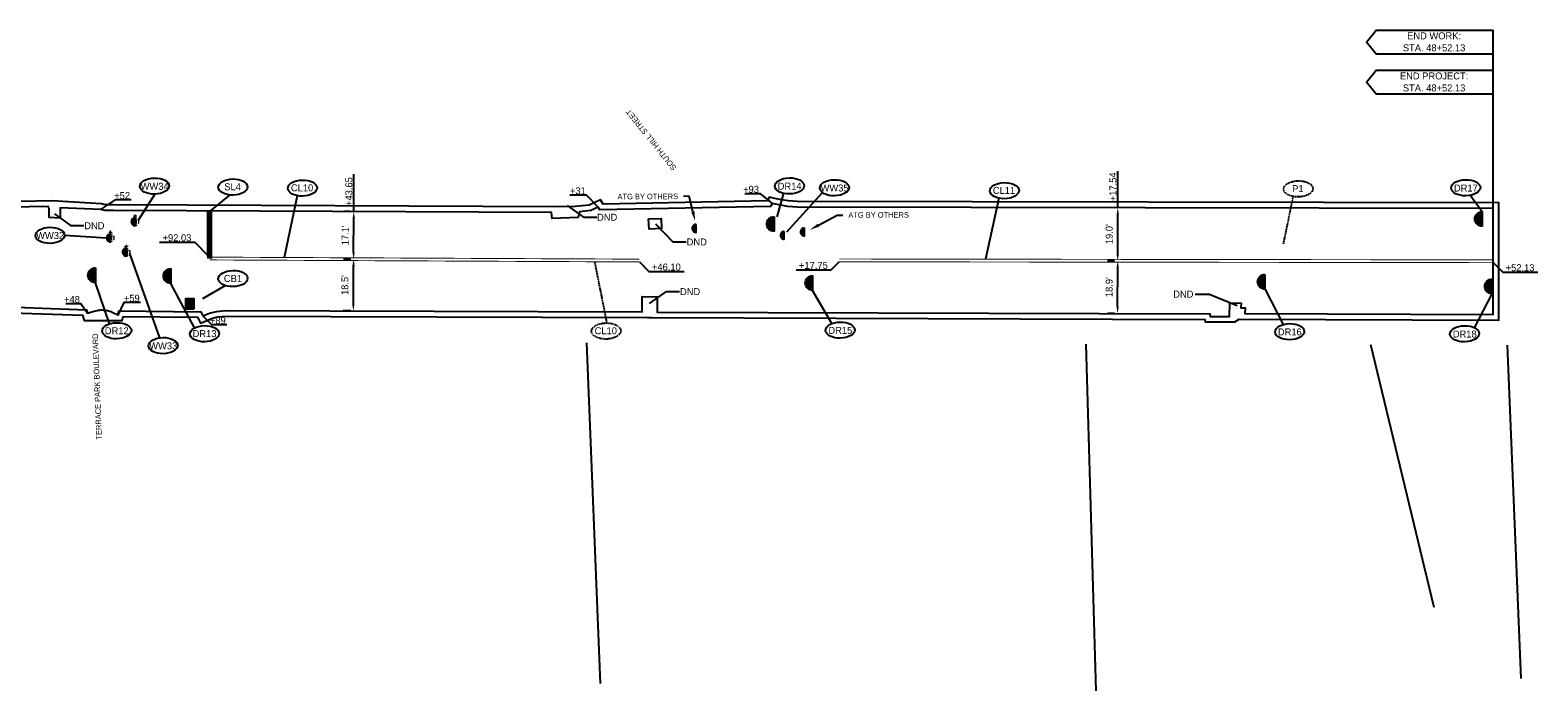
# Model space of a CAD drawing. Header units: feet. Extents: x -492 to 1431835, y -45 to 673052.
# Tile 6 of 7: x 1430975 to 1431515, y 672597 to 672834. Entities that reach past the tile are written whole.
import ezdxf
from ezdxf import colors
from ezdxf.entities.mleader import LeaderData, LeaderLine
from ezdxf.math import Vec2, Vec3

# ---------------------------------------------------------------- set-up
doc = ezdxf.new("R2010")
doc.units = ezdxf.units.FT
doc.header["$MEASUREMENT"] = 0
for name, pattern in [('constlimit', [0]), ('dsolidcl', [0]), ('dsolidcl_WD4', [0]), ('F', [0.15, 0.1, -0.05])]:
    doc.linetypes.add(name, pattern=pattern)
for name, color, linetype, true_color in [('DR_P_Storm_Sewer', 1, 'Continuous', 0xff0000), ('UT_P_Sanitary', 3, 'san', 0x00ff00), ('UT_P_Water', 5, 'water', 0x0000ff)]:
    doc.layers.add(name, color=color, linetype=linetype, true_color=true_color)
for name, color, linetype in [('DV_X_Property_Line', 80, 'Continuous'), ('GE_X_CL_Tick', 131, 'Continuous'), ('MD_P_CONST_LIMITS', 10, 'constlimit'), ('PM_P_CL_Double_Solid', 2, 'dsolidcl'), ('PM_P_Stop_Line', 7, 'Continuous'), ('PM_P_Text', 7, 'Continuous'), ('PV_P_EOP', 6, 'Continuous'), ('SH_Data', 7, 'Continuous'), ('UT_P_Gas', 2, 'gas'), ('UT_X_Water_Cells', 141, 'Continuous')]:
    doc.layers.add(name, color=color, linetype=linetype)
doc.styles.add('Slanted', font='font31.shx', dxfattribs={"height": 0.1})
doc.styles.add('Slanted-Normal', font='font31.shx', dxfattribs={"height": 0.1})
doc.styles.get("Standard").update_dxf_attribs({"font": 'font31.shx'})
doc.linetypes.add('gas', pattern='A,1.95,-0.05,["G",Slanted,S=1,R=0,X=0,Y=-0.06],-0.15,1.95', length=4.1)
doc.linetypes.add('san', pattern='A,1.95,-0.05,["SAN",Slanted,S=1,R=0,X=0,Y=-0.06],-0.4,1.95', length=4.35)
doc.linetypes.add('water', pattern='A,1.95,-0.05,["W",Slanted,S=1,R=0,X=0,Y=-0.06],-0.15,1.95', length=4.1)
doc.dimstyles.new('COEC', dxfattribs={"dimscale": 13.9, "dimtxt": 0.18, "dimasz": 0.18, "dimexe": 0.18, "dimexo": 0.0625, "dimgap": 0.09, "dimtad": 1, "dimzin": 0, "dimdsep": 46, "dimtxsty": 'Standard', "dimcen": 0.09, "dimclrd": 256, "dimclre": 256, "dimclrt": 256, "dimaunit": 1, "dimadec": 4, "dimazin": 0, "dimtfac": 1, "dimtofl": 0, "dimtmove": 0, "dimatfit": 3, "dimfxl": 1, "dimtolj": 1, "dimtzin": 0, "dimlwd": -1, "dimlwe": -1, "dimarcsym": 0})

# ---------------------------------------------------------------- blocks, each defined once
blk = doc.blocks.new('*D1091')
at = {"layer": 'Defpoints', "color": 0, "linetype": 'dsolidcl_WD4', "transparency": 16777216}
for p in [(1431090.85, 672751.68), (1431091.15, 672751.68, 1011.7), (1431091.07, 672733.15, 1011.06)]:
    blk.add_point(p, dxfattribs=at)
at = {"layer": 'PM_P_Text', "linetype": 'dsolidcl_WD4', "transparency": 16777216}
for p, q in [((1431089.9, 672751.69), (1431087.25, 672751.7)), ((1431090.77, 672735.65), (1431090.83, 672749.18)), ((1431089.82, 672733.16), (1431087.16, 672733.17))]:
    blk.add_line(p, q, dxfattribs=at)
for points in [[(1431090.42, 672749.19), (1431091.25, 672749.18), (1431090.85, 672751.68)], [(1431090.35, 672735.66), (1431091.19, 672735.65), (1431090.76, 672733.15)]]:
    blk.add_solid(points, dxfattribs=at)
at = {"layer": 'PM_P_Text', "linetype": 'dsolidcl_WD4', "transparency": 16777216, "insert": (1431087.75, 672742.43), "char_height": 2.5, "attachment_point": 5, "rotation": 89.7289}
blk.add_mtext("\\A1;18.5'", dxfattribs=at)
blk = doc.blocks.new('*D1092')
at = {"layer": 'Defpoints', "color": 0, "linetype": 'dsolidcl_WD4', "transparency": 16777216}
for p in [(1431090.92, 672768.78, 1011.15), (1431090.92, 672768.78), (1431090.85, 672751.68)]:
    blk.add_point(p, dxfattribs=at)
at = {"layer": 'PM_P_Text', "linetype": 'dsolidcl_WD4', "transparency": 16777216}
for p, q in [((1431089.67, 672768.79), (1431087.32, 672768.79)), ((1431090.86, 672754.18), (1431090.9, 672766.28)), ((1431089.6, 672751.69), (1431087.25, 672751.7))]:
    blk.add_line(p, q, dxfattribs=at)
for points in [[(1431090.49, 672766.28), (1431091.32, 672766.28), (1431090.92, 672768.78)], [(1431090.44, 672754.19), (1431091.27, 672754.18), (1431090.85, 672751.68)]]:
    blk.add_solid(points, dxfattribs=at)
at = {"layer": 'PM_P_Text', "linetype": 'dsolidcl_WD4', "transparency": 16777216, "insert": (1431087.83, 672760.24), "char_height": 2.5, "attachment_point": 5, "rotation": 89.7665}
blk.add_mtext("\\A1;17.1'", dxfattribs=at)
blk = doc.blocks.new('*D1093')
at = {"layer": 'Defpoints', "color": 0, "linetype": 'dsolidcl_WD4', "transparency": 16777216}
for p in [(1431364.78, 672751.13), (1431364.9, 672751.13, 1004.02), (1431364.88, 672732.2, 1001.79)]:
    blk.add_point(p, dxfattribs=at)
at = {"layer": 'PM_P_Text', "linetype": 'dsolidcl_WD4', "transparency": 16777216}
for p, q in [((1431363.65, 672751.13), (1431361.18, 672751.13)), ((1431364.75, 672734.7), (1431364.77, 672748.63)), ((1431363.63, 672732.2), (1431361.15, 672732.21))]:
    blk.add_line(p, q, dxfattribs=at)
for points in [[(1431364.36, 672748.63), (1431365.19, 672748.63), (1431364.78, 672751.13)], [(1431364.34, 672734.7), (1431365.17, 672734.7), (1431364.75, 672732.2)]]:
    blk.add_solid(points, dxfattribs=at)
at = {"layer": 'PM_P_Text', "linetype": 'dsolidcl_WD4', "transparency": 16777216, "insert": (1431361.71, 672741.67), "char_height": 2.5, "attachment_point": 5, "rotation": 89.9235}
blk.add_mtext("\\A1;18.9'", dxfattribs=at)
blk = doc.blocks.new('*D1094')
at = {"layer": 'Defpoints', "color": 0, "linetype": 'dsolidcl_WD4', "transparency": 16777216}
for p in [(1431364.81, 672770.16, 1003.57), (1431364.81, 672770.16), (1431364.78, 672751.13)]:
    blk.add_point(p, dxfattribs=at)
at = {"layer": 'PM_P_Text', "linetype": 'dsolidcl_WD4', "transparency": 16777216}
for p, q in [((1431363.56, 672770.16), (1431361.21, 672770.17)), ((1431364.78, 672753.63), (1431364.81, 672767.66)), ((1431363.53, 672751.13), (1431361.18, 672751.14))]:
    blk.add_line(p, q, dxfattribs=at)
for points in [[(1431364.39, 672767.66), (1431365.22, 672767.66), (1431364.81, 672770.16)], [(1431364.36, 672753.63), (1431365.2, 672753.63), (1431364.78, 672751.13)]]:
    blk.add_solid(points, dxfattribs=at)
at = {"layer": 'PM_P_Text', "linetype": 'dsolidcl_WD4', "transparency": 16777216, "insert": (1431361.74, 672760.65), "char_height": 2.5, "attachment_point": 5, "rotation": 89.8927}
blk.add_mtext("\\A1;19.0'", dxfattribs=at)

msp = doc.modelspace()

# ---------------------------------------------------------------- hatches: boundary and pattern name
at = {"layer": 'DR_P_Storm_Sewer'}
h = msp.add_hatch(color=256, dxfattribs=at)
h.dxf.hatch_style = 1
edge = h.paths.add_edge_path()
edge.add_line((1431241.612, 672766.986), (1431241.612, 672761.686))
edge.add_arc((1431241.612, 672764.336), 2.65, 180, 270, ccw=False)
edge.add_arc((1431241.612, 672764.336), 2.65, 90, 180, ccw=False)
h = msp.add_hatch(color=256, dxfattribs=at)
h.dxf.hatch_style = 1
edge = h.paths.add_edge_path()
edge.add_line((1431495.459, 672768.784), (1431495.459, 672763.484))
edge.add_arc((1431495.459, 672766.134), 2.65, 180, 270, ccw=False)
edge.add_arc((1431495.459, 672766.134), 2.65, 90, 180, ccw=False)
h = msp.add_hatch(color=256, dxfattribs=at)
h.dxf.hatch_style = 1
edge = h.paths.add_edge_path()
edge.add_line((1431417.577, 672746.237), (1431417.577, 672740.937))
edge.add_arc((1431417.577, 672743.587), 2.65, 180, 270, ccw=False)
edge.add_arc((1431417.577, 672743.587), 2.65, 90, 180, ccw=False)
h = msp.add_hatch(color=256, dxfattribs=at)
h.dxf.hatch_style = 1
h.paths.add_polyline_path([(1431033.672, 672733.92), (1431033.672, 672737.506), (1431030.632, 672737.506), (1431030.632, 672733.92)])
at = {"layer": 'UT_P_Gas'}
h = msp.add_hatch(color=256, dxfattribs=at)
h.dxf.hatch_style = 1
edge = h.paths.add_edge_path()
edge.add_arc((1431213.629, 672762.715), 1.4, 90, 180)
edge.add_arc((1431213.629, 672762.715), 1.4, 180, 270)
edge.add_line((1431213.629, 672761.315), (1431213.629, 672764.115))
h = msp.add_hatch(color=256, dxfattribs=at)
h.dxf.hatch_style = 1
edge = h.paths.add_edge_path()
edge.add_arc((1431252.447, 672761.497), 1.4, 90, 180)
edge.add_arc((1431252.447, 672761.497), 1.4, 180, 270)
edge.add_line((1431252.447, 672760.097), (1431252.447, 672762.897))
at = {"layer": 'UT_P_Sanitary'}
h = msp.add_hatch(color=256, dxfattribs=at)
h.dxf.hatch_style = 1
edge = h.paths.add_edge_path()
edge.add_line((1430998.289, 672748.59), (1430998.289, 672743.29))
edge.add_arc((1430998.289, 672745.94), 2.65, 180, 270, ccw=False)
edge.add_arc((1430998.289, 672745.94), 2.65, 90, 180, ccw=False)
h = msp.add_hatch(color=256, dxfattribs=at)
h.dxf.hatch_style = 1
edge = h.paths.add_edge_path()
edge.add_line((1431025.315, 672748.331), (1431025.315, 672743.031))
edge.add_arc((1431025.315, 672745.681), 2.65, 180, 270, ccw=False)
edge.add_arc((1431025.315, 672745.681), 2.65, 90, 180, ccw=False)
h = msp.add_hatch(color=256, dxfattribs=at)
h.dxf.hatch_style = 1
edge = h.paths.add_edge_path()
edge.add_line((1431255.421, 672745.793), (1431255.421, 672740.493))
edge.add_arc((1431255.421, 672743.143), 2.65, 180, 270, ccw=False)
edge.add_arc((1431255.421, 672743.143), 2.65, 90, 180, ccw=False)
h = msp.add_hatch(color=256, dxfattribs=at)
h.dxf.hatch_style = 1
edge = h.paths.add_edge_path()
edge.add_line((1431499.002, 672744.566), (1431499.002, 672739.266))
edge.add_arc((1431499.002, 672741.916), 2.65, 180, 270, ccw=False)
edge.add_arc((1431499.002, 672741.916), 2.65, 90, 180, ccw=False)
at = {"layer": 'UT_P_Water'}
h = msp.add_hatch(color=256, dxfattribs=at)
h.dxf.hatch_style = 1
edge = h.paths.add_edge_path()
edge.add_arc((1431012.58, 672765.102), 1.4, 90, 180)
edge.add_arc((1431012.58, 672765.102), 1.4, 180, 270)
edge.add_line((1431012.58, 672763.702), (1431012.58, 672766.502))
h = msp.add_hatch(color=256, dxfattribs=at)
h.dxf.hatch_style = 1
edge = h.paths.add_edge_path()
edge.add_arc((1431003.726, 672759.298), 1.4, 90, 180)
edge.add_arc((1431003.726, 672759.298), 1.4, 180, 270)
edge.add_line((1431003.726, 672757.898), (1431003.726, 672760.698))
h = msp.add_hatch(color=256, dxfattribs=at)
h.dxf.hatch_style = 1
edge = h.paths.add_edge_path()
edge.add_arc((1431245.255, 672760.252), 1.4, 90, 180)
edge.add_arc((1431245.255, 672760.252), 1.4, 180, 270)
edge.add_line((1431245.255, 672758.852), (1431245.255, 672761.652))
h = msp.add_hatch(color=256, dxfattribs=at)
h.dxf.hatch_style = 1
edge = h.paths.add_edge_path()
edge.add_arc((1431009.424, 672754.225), 1.4, 90, 180)
edge.add_arc((1431009.424, 672754.225), 1.4, 180, 270)
edge.add_line((1431009.424, 672752.825), (1431009.424, 672755.625))

# ---------------------------------------------------------------- linework, layer by layer
at = {"layer": 'DR_P_Storm_Sewer', "flags": 128}
for points, elevation in [([(1431241.612, 672766.986), (1431241.612, 672761.686, -0.4142136), (1431238.962, 672764.336, -0.4142136), (1431241.612, 672766.986)], 1008.13), ([(1431495.459, 672768.784), (1431495.459, 672763.484, -0.4142136), (1431492.809, 672766.134, -0.4142136), (1431495.459, 672768.784)], 998.54), ([(1431417.577, 672746.237), (1431417.577, 672740.937, -0.4142136), (1431414.927, 672743.587, -0.4142136), (1431417.577, 672746.237)], 1000.13)]:
    msp.add_lwpolyline(points, format="xyb", dxfattribs=dict(at, elevation=elevation))
at = {"layer": 'DR_P_Storm_Sewer', "elevation": 1012.246, "flags": 128}
msp.add_lwpolyline([(1431033.672, 672733.92), (1431033.672, 672737.506), (1431030.632, 672737.506), (1431030.632, 672733.92), (1431033.672, 672733.92)], dxfattribs=at)
at = {"layer": 'DV_X_Property_Line'}
for p, q in [((1431179.38, 672599.54), (1431174.522, 672721.649)), ((1431357.089, 672596.93), (1431353.531, 672721.197)), ((1431478.179, 672626.792), (1431455.508, 672720.939)), ((1431509.453, 672601.36), (1431504.524, 672720.815))]:
    msp.add_line(p, q, dxfattribs=at)
at = {"layer": 'MD_P_CONST_LIMITS', "elevation": 1034.352, "flags": 128}
msp.add_lwpolyline([(1427827.758, 672745.117), (1427888.022, 672744.821), (1427909.717, 672742.924), (1427924.4, 672741.286), (1427989.112, 672741.138), (1428059.286, 672740.881), (1428111.803, 672740.822), (1428128.565, 672738.812), (1428128.991, 672741.502), (1428155.104, 672741.717), (1428224.718, 672741.362, -0.0323911), (1428228.298, 672743.203, -0.0340939), (1428230.93, 672744.14, -0.0396483), (1428232.673, 672744.483, -0.0115804), (1428239.706, 672745.133, -0.0349059), (1428242.522, 672745.13, -0.0215134), (1428247.27, 672744.589), (1428250.139, 672744.037), (1428253.576, 672743.008, 0.0167749), (1428255.931, 672742.038), (1428257.954, 672741.323, 0.0553504), (1428259.142, 672741.028), (1428261.984, 672740.728), (1428273.889, 672740.403), (1428452.474, 672739.889), (1428638.993, 672739.611), (1428877.347, 672737.386), (1429075.687, 672735.986), (1429086.05, 672736.072), (1429094.544, 672735.982, -0.0420763), (1429099.909, 672735.569, -0.0218293), (1429105.87, 672734.126, -0.0531102), (1429113.629, 672730.962), (1429169.801, 672737.239), (1429243.41, 672736.349), (1429243.561, 672732.825), (1429267.568, 672735.87), (1429289.773, 672737.856), (1429311.324, 672737.697), (1429644.689, 672737.11), (1429782.491, 672736.351), (1430006.185, 672736.012), (1430007.747, 672735.892, -0.0313676), (1430012.468, 672735.948, -0.0312125), (1430013.912, 672735.784, -0.0120637), (1430018.151, 672734.925, -0.028758), (1430019.713, 672734.474, -0.0433207), (1430021.83, 672733.514, -0.030654), (1430024.792, 672731.601, -0.0331795), (1430027.91, 672728.97, -0.0368901), (1430030.32, 672726.275, -0.0231863), (1430031.977, 672723.902), (1430033.009, 672722.003), (1430033.478, 672720.809), (1430035.148, 672715.305), (1430063.151, 672714.462, -0.040555), (1430063.819, 672718.427, -0.0476759), (1430064.088, 672719.178, -0.0103222), (1430065.696, 672722.431, -0.0207965), (1430066.531, 672723.885, -0.0148679), (1430067.805, 672725.776, -0.0162957), (1430069.059, 672727.409, -0.0338005), (1430070.491, 672728.929, -0.0231815), (1430072.974, 672731.027, -0.0356623), (1430074.358, 672731.942, -0.0135404), (1430078.785, 672734.279, -0.0498266), (1430080.496, 672734.921, -0.0279608), (1430083.851, 672735.613), (1430279.569, 672735.233), (1430279.569, 672735.2), (1430339.48, 672735.037), (1430340.673, 672735.139, -0.0422489), (1430344.771, 672734.792, -0.0362804), (1430346.036, 672734.48, -0.0129237), (1430349.246, 672733.344, -0.0878362), (1430350.182, 672732.783), (1430394.943, 672732.884), (1430396.061, 672733.399), (1430398.243, 672734.234, -0.0531051), (1430399.845, 672734.626, -0.037987), (1430402.518, 672734.78), (1430509.344, 672734.427), (1430627.097, 672734.516), (1430629.062, 672734.036), (1430637.161, 672733.298), (1430638.933, 672733.283), (1430686.508, 672732.869, -0.106643), (1430689.153, 672733.947, -0.0689195), (1430692.663, 672734.076), (1430938.496, 672733.532), (1430953.771, 672733.689), (1430955.718, 672733.55), (1430959.716, 672732.572, -0.0399051), (1430960.847, 672732.12), (1430964.081, 672730.44), (1430964.865, 672732.63), (1430993.634, 672731.622), (1430994.214, 672729.754), (1431007.909, 672729.711), (1431008.266, 672731.108), (1431034.861, 672730.86), (1431035.941, 672728.796), (1431038.19, 672729.769), (1431039.861, 672730.398), (1431042.061, 672730.984), (1431045.013, 672731.289), (1431196.267, 672730.842), (1431197.706, 672730.743), (1431396.072, 672730.102), (1431396.172, 672729.181), (1431406.768, 672729.175), (1431408.352, 672730.243), (1431501.352, 672729.799), (1431501.352, 672771.905), (1431249.894, 672772.376), (1431246.754, 672772.614), (1431244.308, 672772.984), (1431241.92, 672773.468), (1431240.007, 672773.947), (1431239.153, 672772.585), (1431180.288, 672771.4), (1431179.36, 672772.948), (1431175.321, 672771.079), (1431170.262, 672770.579), (1431163.616, 672770.484), (1431004.782, 672771.131), (1431001.916, 672771.163), (1431000.504, 672771.528), (1430982.671, 672772.559), (1430960.359, 672772.169), (1430958.442, 672771.321), (1430954.698, 672771.129), (1430947.668, 672771.188), (1430627.802, 672771.811), (1430620.822, 672771.918), (1430535.413, 672772.161, -0.2785647), (1430526.468, 672778.994), (1430498.545, 672780.661), (1430496.705, 672780.279, -0.1948097), (1430487.125, 672772.704), (1430485.182, 672772.328), (1430480.71, 672772.138), (1430466.349, 672772.207), (1430381.477, 672772.616), (1430328.798, 672772.74), (1430323.856, 672772.397), (1430320.738, 672772.713), (1430316.893, 672773.537), (1430314.037, 672774.276), (1430313.582, 672772.705), (1430246.173, 672773.495), (1430245.212, 672774.709), (1430241.296, 672773.251), (1430237.891, 672772.693), (1430232.693, 672772.709), (1430229.539, 672772.907), (1430025.902, 672773.271), (1430005.754, 672773.475), (1429999.372, 672773.416), (1429860.109, 672773.882), (1429851.255, 672774.223), (1429844.361, 672775.394), (1429843.775, 672774.005), (1429772.178, 672774.742), (1429768.745, 672773.976), (1429759.605, 672774.004), (1429643.581, 672774.201), (1429323.443, 672775.131), (1429220.615, 672779.201), (1429218.732, 672778.301), (1429217.346, 672777.845, -0.0479785), (1429213.545, 672777.246), (1429207.869, 672777.235), (1428898.653, 672778.585), (1428893.866, 672786.627), (1428866.488, 672787.005), (1428856.628, 672777.825), (1428763.024, 672776.553), (1428733.633, 672776.289), (1428639.057, 672776.463), (1428451.703, 672777.108), (1428307.065, 672777.655), (1428297.796, 672777.454), (1428295.498, 672777.63), (1428291.883, 672777.219), (1428289.81, 672776.757), (1428287.055, 672775.632), (1428285.713, 672775.134), (1428284.235, 672774.478), (1428283.535, 672774.232), (1428282.033, 672773.81), (1428280.531, 672773.431), (1428279.805, 672773.323), (1428278.119, 672773.293), (1428274.471, 672773.275), (1428195.478, 672773.492), (1428192.627, 672773.314), (1428188.901, 672773.639), (1428186.394, 672774.04), (1428184.539, 672774.55), (1428182.361, 672775.279), (1428179.718, 672776.389), (1428176.408, 672777.432), (1428174.421, 672777.765), (1428171.989, 672777.937), (1428169.563, 672778.081), (1428167.79, 672778.122), (1428164.905, 672778.055), (1428159.466, 672778.113), (1427989.373, 672778.577), (1427952.143, 672778.587), (1427933.596, 672783.649), (1427927.967, 672773.156), (1427828.339, 672774.326)], format="xyb", close=True, dxfattribs=at)
at = {"layer": 'PM_P_CL_Double_Solid', "linetype": 'dsolidcl_WD4', "const_width": 0.33, "flags": 128}
for points, elevation in [([(1431039.248, 672751.429), (1431193.315, 672750.7)], 1012.538), ([(1431039.252, 672752.429), (1431193.319, 672751.7)], 1012.538), ([(1431264.967, 672750.762), (1431499.352, 672750.449)], 1007.095), ([(1431264.969, 672751.762), (1431499.352, 672751.449)], 1007.095)]:
    msp.add_lwpolyline(points, dxfattribs=dict(at, elevation=elevation))
at = {"layer": 'PM_P_Stop_Line', "linetype": 'dsolidcl_WD4', "const_width": 2, "elevation": 1012.538, "flags": 128}
msp.add_lwpolyline([(1431039.25, 672751.929), (1431039.188, 672768.787)], dxfattribs=at)
at = {"layer": 'PM_P_Text', "linetype": 'dsolidcl_WD4', "flags": 128}
for points in [[(1431090.915, 672768.78), (1431090.915, 672782.192)], [(1431364.812, 672770.161), (1431364.812, 672783.303)], [(1431231.105, 672775.283), (1431236.508, 672775.283), (1431240.93, 672771.654)], [(1430987.681, 672735.802), (1430993.084, 672735.802), (1430995.51, 672732.323)], [(1431014.431, 672736.131), (1431008.434, 672736.131), (1431006.343, 672731.663)]]:
    msp.add_lwpolyline(points, dxfattribs=at)
for points, elevation in [([(1431000.208, 672769.539), (1431005.661, 672773.042), (1431011.064, 672773.042)], 0.021), ([(1431178.569, 672770.378), (1431174.337, 672774.65), (1431168.339, 672774.65)], 1009.601), ([(1430983.622, 672767.899), (1430989.398, 672763.748)], 1013.27), ([(1431167.461, 672770.933), (1431173.237, 672766.782)], 1010.215), ([(1431173.237, 672766.782), (1431178.012, 672766.782)], 1010.215), ([(1430989.398, 672763.748), (1430994.173, 672763.748)], 1013.27), ([(1431199.109, 672764.425), (1431205.354, 672757.927)], 1009.424), ([(1431021.307, 672757.764), (1431033.917, 672757.764)], 1012.538), ([(1431039.252, 672752.429), (1431033.917, 672757.764)], 1012.538), ([(1431205.354, 672757.927), (1431210.13, 672757.927)], 1009.424), ([(1431193.315, 672750.7), (1431196.746, 672747.268)], 1012.538), ([(1431264.967, 672750.762), (1431262.068, 672747.862)], 1007.095), ([(1431499.352, 672750.449), (1431502.784, 672747.018)], 1007.095), ([(1431196.746, 672747.268), (1431209.356, 672747.268)], 1012.538), ([(1431249.458, 672747.862), (1431262.068, 672747.862)], 1007.095), ([(1431502.784, 672747.018), (1431515.393, 672747.018)], 1007.095), ([(1431196.947, 672735.785), (1431202.972, 672740.101)], 1009.392), ([(1431202.972, 672740.101), (1431207.747, 672740.101)], 1009.392), ([(1431392.547, 672739.099), (1431397.323, 672739.099)], -28.19), ([(1431407.615, 672734.93), (1431397.323, 672739.099)], 1000.127), ([(1431036.852, 672731.369), (1431039.965, 672728.256), (1431045.367, 672728.256)], 1012.093)]:
    msp.add_lwpolyline(points, dxfattribs=dict(at, elevation=elevation))
at = {"layer": 'PM_P_Text'}
for points, elevation in [([(1431019.549, 672774.995), (1431013.736, 672765.818)], 1035.074), ([(1431070.58, 672774.461), (1431066.007, 672752.302)], 1012.538), ([(1431244.917, 672775.323), (1431242.536, 672766.823)], 1008.462), ([(1431322.142, 672773.551), (1431317.398, 672751.692)], 1007.095), ([(1431491.192, 672774.574), (1431495.459, 672768.801)], 1008.462), ([(1430987.305, 672760.315), (1431002.326, 672759.298)], 1035.074), ([(1431021.442, 672723.554), (1431010.647, 672753.717)], 1035.074), ([(1431262.347, 672728.597), (1431255.421, 672740.476)], 1008.462), ([(1431424.204, 672728.284), (1431417.754, 672740.82)], 1008.462), ([(1431492.725, 672727.102), (1431499.002, 672739.249)], 1008.462)]:
    msp.add_lwpolyline(points, dxfattribs=dict(at, elevation=elevation))
for points in [[(1431046.533, 672774.712), (1431039.188, 672768.787)], [(1431246.137, 672761.553), (1431258.939, 672775.587)], [(1431003.299, 672728.477), (1430998.289, 672743.273)], [(1431033.838, 672727.026), (1431025.315, 672743.014)], [(1431044.995, 672742.216), (1431036.716, 672737.51)]]:
    msp.add_lwpolyline(points, dxfattribs=at)
at = {"layer": 'PM_P_Text', "linetype": 'F'}
for points in [[(1431427.587, 672774.188), (1431424.09, 672757.021)], [(1431181.729, 672728.83), (1431177.35, 672750.776)]]:
    msp.add_lwpolyline(points, dxfattribs=at)
at = {"layer": 'PM_P_Text'}
for centre in [(1431019.488, 672777.904, 1035.074), (1431047.589, 672777.561), (1431072.528, 672777.175), (1431247.127, 672777.965), (1431263.252, 672777.293), (1431324.17, 672776.247), (1431489.546, 672777.296), (1430982.033, 672760.256, 1347.588), (1431047.607, 672744.762), (1431005.952, 672726.022), (1431037.426, 672724.97), (1431265.313, 672726.256), (1431426.433, 672725.699), (1431489.139, 672724.94), (1431022.576, 672720.71)]:
    msp.add_ellipse(centre, major_axis=(-5.24, -0.11), ratio=0.5517123, dxfattribs=at)
at = {"layer": 'PM_P_Text', "linetype": 'F'}
for centre in [(1431429.514, 672776.905), (1431181.401, 672725.938)]:
    msp.add_ellipse(centre, major_axis=(-5.24, -0.11), ratio=0.5517123, dxfattribs=at)
at = {"layer": 'PV_P_EOP', "elevation": 1034.352, "flags": 128}
msp.add_lwpolyline([(1430963.475, 672734.68), (1430995.122, 672733.571), (1430995.51, 672732.323), (1430997.435, 672732.993), (1430998.899, 672733.354, -0.0525065), (1431000.576, 672733.494, -0.0452274), (1431002.515, 672733.275, -0.049024), (1431004.182, 672732.758, -0.0352646), (1431006.343, 672731.663), (1431006.716, 672733.123), (1431036.078, 672732.849), (1431036.852, 672731.369), (1431037.44, 672731.623), (1431039.249, 672732.305), (1431041.699, 672732.957), (1431044.913, 672733.289), (1431194.286, 672732.848), (1431194.338, 672738.296), (1431199.635, 672738.181), (1431199.687, 672732.737), (1431397.866, 672732.096), (1431397.966, 672731.18), (1431404.834, 672731.176), (1431404.995, 672735.993), (1431409.078, 672735.942), (1431408.901, 672734.234), (1431410.421, 672734.193), (1431410.387, 672732.233), (1431499.352, 672731.809), (1431499.352, 672769.909), (1431249.816, 672770.376), (1431246.529, 672770.626), (1431243.96, 672771.014), (1431241.478, 672771.517), (1431240.93, 672771.654), (1431240.274, 672770.607), (1431179.169, 672769.377), (1431178.569, 672770.378), (1431175.854, 672769.122), (1431171.852, 672768.726), (1431171.328, 672766.681), (1431162.094, 672766.269), (1431161.835, 672768.491), (1431004.767, 672769.131), (1431001.651, 672769.166), (1431000.208, 672769.539), (1430985.716, 672770.152), (1430985.633, 672766.381), (1430981.766, 672766.648), (1430981.722, 672769.868), (1430981.409, 672770.537), (1430960.798, 672770.176)], format="xyb", dxfattribs=at)
at = {"layer": 'PV_P_EOP', "linetype": 'dsolidcl_WD4', "elevation": 1009.468, "flags": 128}
msp.add_lwpolyline([(1431196.627, 672766.192), (1431201.178, 672766.331), (1431201.184, 672762.723), (1431196.791, 672762.466), (1431196.627, 672766.192)], dxfattribs=at)
at = {"layer": 'SH_Data', "elevation": 999.022}
for points in [[(1431499.352, 672825.214), (1431457.467, 672825.214), (1431454.026, 672829.512), (1431457.467, 672833.81), (1431499.352, 672833.81)], [(1431499.352, 672731.8), (1431499.352, 672833.81)], [(1431499.352, 672810.835), (1431457.467, 672810.835), (1431454.026, 672815.133), (1431457.467, 672819.431), (1431499.352, 672819.431)]]:
    msp.add_lwpolyline(points, dxfattribs=at)
at = {"layer": 'UT_P_Gas', "flags": 128}
for points, elevation in [([(1431213.629, 672764.115, 0.4142136), (1431212.229, 672762.715, 0.4142136), (1431213.629, 672761.315), (1431213.629, 672764.115)], 1009.122), ([(1431252.447, 672762.897, 0.4142136), (1431251.047, 672761.497, 0.4142136), (1431252.447, 672760.097), (1431252.447, 672762.897)], 1007.634)]:
    msp.add_lwpolyline(points, format="xyb", dxfattribs=dict(at, elevation=elevation))
at = {"layer": 'UT_P_Sanitary', "flags": 128}
for points, elevation in [([(1430998.289, 672748.59), (1430998.289, 672743.29, -0.4142136), (1430995.639, 672745.94, -0.4142136), (1430998.289, 672748.59)], 1013.446), ([(1431025.315, 672748.331), (1431025.315, 672743.031, -0.4142136), (1431022.665, 672745.681, -0.4142136), (1431025.315, 672748.331)], 1012.771), ([(1431255.421, 672745.793), (1431255.421, 672740.493, -0.4142136), (1431252.771, 672743.143, -0.4142136), (1431255.421, 672745.793)], 1007.579), ([(1431499.002, 672744.566), (1431499.002, 672739.266, -0.4142136), (1431496.352, 672741.916, -0.4142136), (1431499.002, 672744.566)], 998.718)]:
    msp.add_lwpolyline(points, format="xyb", dxfattribs=dict(at, elevation=elevation))
at = {"layer": 'UT_P_Water', "flags": 128}
for points in [[(1431012.58, 672766.502, 0.4142136), (1431011.18, 672765.102, 0.4142136), (1431012.58, 672763.702), (1431012.58, 672766.502)], [(1431003.726, 672760.698, 0.4142136), (1431002.326, 672759.298, 0.4142136), (1431003.726, 672757.898), (1431003.726, 672760.698)], [(1431009.424, 672755.625, 0.4142136), (1431008.024, 672754.225, 0.4142136), (1431009.424, 672752.825), (1431009.424, 672755.625)]]:
    msp.add_lwpolyline(points, format="xyb", dxfattribs=at)
at = {"layer": 'UT_P_Water', "elevation": 1008.049, "flags": 128}
msp.add_lwpolyline([(1431245.255, 672761.652, 0.4142136), (1431243.855, 672760.252, 0.4142136), (1431245.255, 672758.852), (1431245.255, 672761.652)], format="xyb", dxfattribs=at)
at = {"layer": 'UT_X_Water_Cells', "linetype": 'Continuous', "lineweight": 0}
for p, q in [((1431013.177, 672767.111), (1431011.945, 672767.111)), ((1431012.562, 672766.495), (1431012.562, 672767.727)), ((1431004.323, 672761.308), (1431003.091, 672761.308)), ((1431003.708, 672760.691), (1431003.708, 672761.923)), ((1431010.021, 672756.235), (1431008.789, 672756.235)), ((1431009.406, 672755.618), (1431009.406, 672756.85))]:
    msp.add_line(p, q, dxfattribs=at)
at = {"layer": 'UT_X_Water_Cells', "linetype": 'Continuous', "lineweight": 0, "flags": 128}
for points in [[(1431011.945, 672765.933), (1431012.253, 672764.263), (1431012.562, 672765.933), (1431012.872, 672764.263), (1431013.178, 672765.933)], [(1431003.091, 672760.129), (1431003.399, 672758.459), (1431003.708, 672760.129), (1431004.018, 672758.459), (1431004.325, 672760.129)], [(1431008.789, 672755.056), (1431009.097, 672753.387), (1431009.406, 672755.056), (1431009.716, 672753.387), (1431010.023, 672755.056)]]:
    msp.add_lwpolyline(points, dxfattribs=at)
at = {"layer": 'UT_X_Water_Cells', "linetype": 'Continuous', "lineweight": 0, "extrusion": (0, 0, -1)}
for centre in [(-1431012.561, 672765.14), (-1431003.707, 672759.336), (-1431009.405, 672754.263)]:
    msp.add_arc(centre, 1.356, 330.01836, 29.98164, dxfattribs=at)
at = {"layer": 'UT_X_Water_Cells', "linetype": 'Continuous', "lineweight": 0}
for centre, start, end in [((1431012.561, 672765.14), 60.01836, 120.01574), ((1431012.561, 672765.14), 330.01836, 29.98164), ((1431003.707, 672759.336), 60.01836, 120.01574), ((1431012.561, 672765.14), 239.98426, 299.98164), ((1431003.707, 672759.336), 239.98426, 299.98164), ((1431003.707, 672759.336), 330.01836, 29.98164), ((1431009.405, 672754.263), 60.01836, 120.01574), ((1431009.405, 672754.263), 330.01836, 29.98164), ((1431009.405, 672754.263), 239.98426, 299.98164)]:
    msp.add_arc(centre, 1.356, start, end, dxfattribs=at)

# ---------------------------------------------------------------- texts
at = {"layer": 'GE_X_CL_Tick', "char_height": 2, "attachment_point": 1}
for s, insert, rotation in [('SOUTH HILL STREET', (1431205.179, 672783.268), 128.5402), ('TERRACE PARK BOULEVARD', (1430998.631, 672686.986), 92.15373)]:
    msp.add_mtext_dynamic_manual_height_columns(s, width=42.50896, gutter_width=10, heights=[0], dxfattribs=dict(at, insert=insert, rotation=rotation))
at = {"layer": 'PM_P_Text', "char_height": 2.5, "width": 0.77162, "attachment_point": 5, "rotation": 90, "style": 'Slanted-Normal'}
for s, insert in [('+17.54', (1431363.074, 672777.644)), ('+43.65', (1431089.176, 672775.94))]:
    msp.add_mtext(s, dxfattribs=dict(at, insert=insert))
at = {"layer": 'PM_P_Text', "char_height": 2.5, "width": 0.77162, "attachment_point": 5, "style": 'Slanted-Normal'}
for s, insert in [('WW34', (1431019.539, 672777.804, 722.56)), ('SL4', (1431047.451, 672777.641)), ('CL10', (1431072.384, 672777.265, 1012.538)), ('+31', (1431171.262, 672776.192, -152.948)), ('+93', (1431233.333, 672776.726, -1162.57)), ('DR14', (1431247.167, 672777.868, -304.477)), ('WW35', (1431263.291, 672777.196, -304.477)), ('CL11', (1431324.013, 672776.338, 1007.095)), ('P1', (1431429.377, 672776.985)), ('DR17', (1431489.586, 672777.198, -304.477)), ('+52', (1431007.889, 672774.485, -1162.549)), ('DND', (1431181.761, 672766.736, 1010.215)), ('WW32', (1430982.084, 672760.156, 1035.074)), ('DND', (1430997.922, 672763.702, 1013.27)), ('+92.03', (1431027.537, 672759.366, 1012.538)), ('DND', (1431213.878, 672757.88, 1009.424)), ('+46.10', (1431202.976, 672748.87, 1012.538)), ('+17.75', (1431255.688, 672749.464, 1007.095)), ('+52.13', (1431509.014, 672748.619, 1007.095)), ('CB1', (1431047.608, 672744.773)), ('+48', (1430989.909, 672737.245, -1162.57)), ('+59', (1431011.357, 672737.673, -1162.549)), ('DND', (1431211.496, 672740.054, 1009.392)), ('DND', (1431388.311, 672739.157, 1000.127)), ('+89', (1431042.193, 672729.699, -150.477)), ('DR12', (1431005.953, 672726.033)), ('DR13', (1431037.427, 672724.981)), ('CL10', (1431181.269, 672726.018)), ('DR15', (1431265.353, 672726.159, -304.477)), ('DR16', (1431426.472, 672725.601, -304.477)), ('DR18', (1431489.179, 672724.842, -304.477)), ('WW33', (1431022.627, 672720.61, -312.514))]:
    msp.add_mtext(s, dxfattribs=dict(at, insert=insert))
at = {"layer": 'SH_Data', "char_height": 2.5, "width": 70, "attachment_point": 5, "style": 'Slanted-Normal'}
for s, insert in [('END WORK:', (1431478.203, 672831.752, 999.022)), ('STA. 48+52.13', (1431478.203, 672827.454, 999.022)), ('END PROJECT:', (1431478.203, 672817.372, 999.022)), ('STA. 48+52.13', (1431478.203, 672813.074, 999.022))]:
    msp.add_mtext(s, dxfattribs=dict(at, insert=insert))

# ---------------------------------------------------------------- dimensions: what is measured, and where the dimension line sits
at = {"layer": 'PM_P_Text', "linetype": 'dsolidcl_WD4'}
for p1, p2, distance, text, picture, middle in [((1431090.845, 672751.685), (1431090.915, 672768.78, 1011.146), 0, "17.1'", '*D1092', (1431087.83, 672760.245)), ((1431364.777, 672751.129), (1431364.812, 672770.161, 1003.573), 0, "19.0'", '*D1094', (1431361.745, 672760.65)), ((1431091.067, 672733.153, 1011.059), (1431091.155, 672751.683, 1011.696), 0.31, "18.5'", '*D1091', (1431087.752, 672742.434)), ((1431364.879, 672732.203, 1001.788), (1431364.904, 672751.129, 1004.023), 0.127, "18.9'", '*D1093', (1431361.714, 672741.67))]:
    dim = msp.add_aligned_dim(p1=p1, p2=p2, distance=distance, text=text, dimstyle='COEC', override={"dimscale": 20, "dimtxt": 0.125, "dimasz": 0.125}, dxfattribs=at)
    dim.commit()
    dim.dimension.update_dxf_attribs({"geometry": picture, "text_midpoint": middle})

# ---------------------------------------------------------------- leaders
ml = msp.add_multileader_mtext('Standard', dxfattribs=at)
ml.set_content('ATG BY OTHERS', color=256, style='Slanted-Normal')
ml.set_leader_properties()
ml.build(insert=Vec2(0, 0))
ml.multileader.update_dxf_attribs({"text_right_attachment_type": 3, "dogleg_length": 0.1, "arrow_head_size": 3.6, "scale": 20})
ctx = ml.context
ctx.base_point, ctx.scale, ctx.char_height, ctx.arrow_head_size, ctx.plane_origin, ctx.plane_x_axis, ctx.plane_y_axis = Vec3(1431182.152, 672774.14, 998.75), 20, 2, 3.6, Vec3(1431200.013, 672764.265, 998.75), Vec3(0.9999947, 0.0032516), Vec3(-0.0032516, 0.9999947)
ctx.right_attachment, ctx.text_align_type = 3, 2
notes = []
notes.append((ctx, [(0, (1, 1, 0), (1431211.168, 672774.235, 998.75), (-0.9999947, -0.0032516), 2, [(0, [(1431213.307, 672765.318, 998.75)], 0, [])])]))
ctx.mtext.insert, ctx.mtext.text_direction, ctx.mtext.rotation, ctx.mtext.alignment, ctx.mtext.flow_direction = Vec3(1431207.165, 672775.222, 998.75), Vec3(0.9999947, 0.0032516), 0.0032516, 3, 5
ml = msp.add_multileader_mtext('Standard', dxfattribs=at)
ml.set_content('ATG BY OTHERS', color=256, style='Slanted-Normal')
ml.set_leader_properties()
ml.build(insert=Vec2(0, 0))
ml.multileader.update_dxf_attribs({"text_right_attachment_type": 3, "dogleg_length": 0.1, "arrow_head_size": 3.6, "scale": 20})
ctx = ml.context
ctx.base_point, ctx.scale, ctx.char_height, ctx.arrow_head_size, ctx.plane_origin, ctx.plane_x_axis, ctx.plane_y_axis = Vec3(1431266.217, 672767.523, 998.75), 20, 2, 3.6, Vec3(1431281.084, 672759.092, 998.75), Vec3(0.9999947, 0.0032516), Vec3(-0.0032516, 0.9999947)
ctx.right_attachment = 3
notes.append((ctx, [(1, (1, 1, 0), (1431264.217, 672767.517, 998.75), (0.9999947, 0.0032516), 2, [(0, [(1431254.356, 672762.181, 998.75)], 0, [])])]))
ctx.mtext.insert, ctx.mtext.text_direction, ctx.mtext.rotation, ctx.mtext.flow_direction = Vec3(1431268.214, 672768.53, 998.75), Vec3(0.9999947, 0.0032516), 0.0032516, 5
for ctx, leaders in notes:
    for number, flags, end, landing, length, lines in leaders:
        leader = LeaderData()
        leader.index, (leader.has_last_leader_line, leader.has_dogleg_vector, leader.attachment_direction) = number, flags
        leader.last_leader_point, leader.dogleg_vector, leader.dogleg_length = Vec3(end), Vec3(landing), length
        for number, points, colour, breaks in lines:
            line = LeaderLine()
            line.index, line.vertices, line.color, line.breaks = number, Vec3.list(points), colors.encode_raw_color(colour), breaks
            leader.lines.append(line)
        ctx.leaders.append(leader)

doc.saveas('drawing.dxf')
